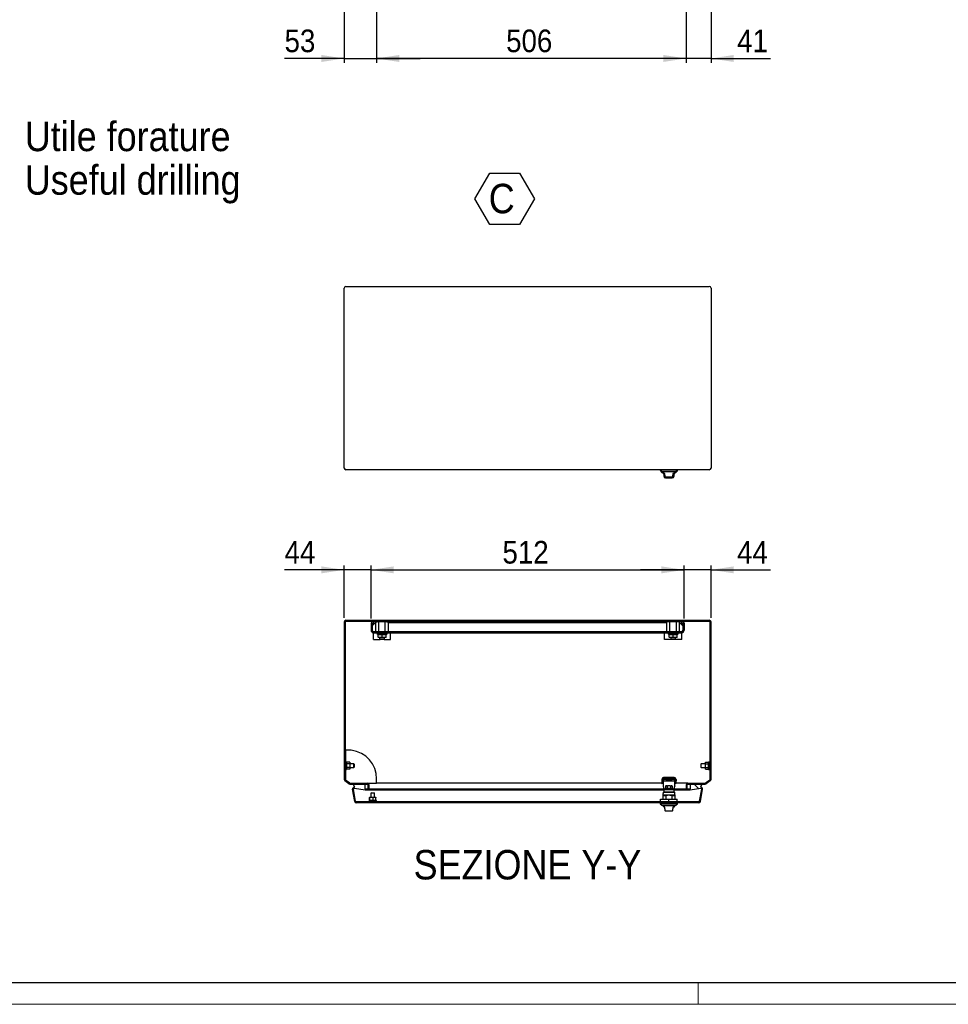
# Model space of a CAD drawing. Header units: millimetres. Extents: x 0 to 5887, y -1 to 4157.
# Tile 2 of 6: x 1838 to 3356, y -1 to 1610. Entities that reach past the tile are written whole.
import ezdxf

# ---------------------------------------------------------------- set-up
doc = ezdxf.new("R2010")
doc.units = ezdxf.units.MM
doc.header["$LTSCALE"] = 7
doc.layers.add('FORMAT', color=7, linetype='Continuous')
doc.layers.add('SLD-0', color=179, linetype='Continuous')
doc.styles.add('SLDTEXTSTYLE3', font='Gothic.ttf', dxfattribs={"width": 0.913})
doc.styles.add('SLDTEXTSTYLE4', font='txt', dxfattribs={"width": 0.913})
doc.dimstyles.new('SLDDIMSTYLE3', dxfattribs={"dimtxt": 37.041667, "dimasz": 37.041667, "dimexe": 0, "dimexo": 0.0625, "dimgap": 9.260417, "dimtad": 1, "dimrnd": 1e-09, "dimzin": 12, "dimdsep": 46, "dimtxsty": 'SLDTEXTSTYLE3', "dimsah": 1, "dimcen": 0.09, "dimadec": 0, "dimazin": 3, "dimtfac": 1, "dimtmove": 0, "dimatfit": 0, "dimfxl": 1, "dimfrac": 2, "dimtolj": 1, "dimtzin": 12, "dimarcsym": 0})
doc.dimstyles.new('SLDDIMSTYLE4', dxfattribs={"dimtxt": 37.041667, "dimasz": 37.041667, "dimexe": 0, "dimexo": 0.0625, "dimgap": 9.260417, "dimtad": 1, "dimrnd": 1e-09, "dimzin": 12, "dimdsep": 46, "dimtxsty": 'SLDTEXTSTYLE3', "dimsah": 1, "dimcen": 0.09, "dimadec": 0, "dimazin": 3, "dimtfac": 1, "dimtofl": 0, "dimtmove": 0, "dimatfit": 3, "dimfxl": 1, "dimfrac": 2, "dimtolj": 1, "dimtzin": 12, "dimarcsym": 0})

# ---------------------------------------------------------------- blocks, each defined once
blk = doc.blocks.new('SW_NOTE_0_5')
at = {"layer": 'FORMAT', "color": 0, "char_height": 48.154, "attachment_point": 1}
for s, insert, style in [('Utile forature', (0, 61.5), 'SLDTEXTSTYLE3'), ('Useful drilling', (0, -9.7), 'SLDTEXTSTYLE4')]:
    blk.add_mtext(s, dxfattribs=dict(at, insert=insert, style=style))
blk = doc.blocks.new('SW_NOTE_0_6')
at = {"layer": 'FORMAT', "color": 0}
for p, q in [((-22.5, 36.9), (1.8, 79)), ((1.8, 79), (50.4, 79)), ((50.4, 79), (74.7, 36.9)), ((1.8, -5.2), (-22.5, 36.9)), ((74.7, 36.9), (50.4, -5.2)), ((50.4, -5.2), (1.8, -5.2))]:
    blk.add_line(p, q, dxfattribs=at)
at = {"layer": 'FORMAT', "color": 0, "insert": (0, 61.5), "char_height": 48.2, "attachment_point": 1, "style": 'SLDTEXTSTYLE3'}
blk.add_mtext('C', dxfattribs=at)
blk = doc.blocks.new('_D_6')
at = {"layer": 'FORMAT'}
for p, q in [((2927.2, 1868.2), (2927.2, 1539.2)), ((2968.2, 1780.2), (2968.2, 1539.2)), ((2927.2, 1546.2), (2856, 1546.2)), ((2968.2, 1546.2), (2927.2, 1546.2)), ((2968.2, 1546.2), (3065.6, 1546.2))]:
    blk.add_line(p, q, dxfattribs=at)
for points in [[(2927.2, 1546.2), (2890.1, 1551.9), (2890.1, 1540.5)], [(2968.2, 1546.2), (3005.2, 1540.5), (3005.2, 1551.9)]]:
    blk.add_solid(points, dxfattribs=at)
at = {"layer": 'FORMAT', "insert": (3010.8, 1593.5), "char_height": 37.04, "attachment_point": 1, "style": 'SLDTEXTSTYLE3'}
blk.add_mtext('41', dxfattribs=at)
blk = doc.blocks.new('_D_7')
at = {"layer": 'FORMAT'}
for p, q in [((2421.2, 1818.2), (2421.2, 1539.2)), ((2368.2, 1780.2), (2368.2, 1539.2)), ((2368.2, 1546.2), (2270.8, 1546.2)), ((2368.2, 1546.2), (2421.2, 1546.2)), ((2421.2, 1546.2), (2492.4, 1546.2))]:
    blk.add_line(p, q, dxfattribs=at)
for points in [[(2368.2, 1546.2), (2331.1, 1551.9), (2331.1, 1540.5)], [(2421.2, 1546.2), (2458.2, 1540.5), (2458.2, 1551.9)]]:
    blk.add_solid(points, dxfattribs=at)
at = {"layer": 'FORMAT', "insert": (2270.8, 1593.5), "char_height": 37.04, "attachment_point": 1, "style": 'SLDTEXTSTYLE3'}
blk.add_mtext('53', dxfattribs=at)
blk = doc.blocks.new('_D_8')
at = {"layer": 'FORMAT'}
for p, q in [((2927.2, 1868.2), (2927.2, 1539.2)), ((2421.2, 1818.2), (2421.2, 1539.2)), ((2927.2, 1546.2), (2421.2, 1546.2))]:
    blk.add_line(p, q, dxfattribs=at)
for points in [[(2421.2, 1546.2), (2458.2, 1540.5), (2458.2, 1551.9)], [(2927.2, 1546.2), (2890.1, 1551.9), (2890.1, 1540.5)]]:
    blk.add_solid(points, dxfattribs=at)
at = {"layer": 'FORMAT', "insert": (2633.1, 1593.5), "char_height": 37.04, "attachment_point": 1, "style": 'SLDTEXTSTYLE3'}
blk.add_mtext('506', dxfattribs=at)
blk = doc.blocks.new('_D_19')
at = {"layer": 'SLD-0', "color": 7}
for p, q in [((2368.2, 709.9), (2270.8, 709.9)), ((2368.2, 631.6), (2368.2, 716.9)), ((2412.2, 709.9), (2368.2, 709.9)), ((2412.2, 630.1), (2412.2, 716.9)), ((2412.2, 709.9), (2483.4, 709.9))]:
    blk.add_line(p, q, dxfattribs=at)
for points in [[(2368.2, 709.9), (2331.1, 715.6), (2331.1, 704.2)], [(2412.2, 709.9), (2449.2, 704.2), (2449.2, 715.6)]]:
    blk.add_solid(points, dxfattribs=at)
at = {"layer": 'SLD-0', "color": 7, "insert": (2270.8, 757.2), "char_height": 37.04, "attachment_point": 1, "style": 'SLDTEXTSTYLE3'}
blk.add_mtext('44', dxfattribs=at)
blk = doc.blocks.new('_D_20')
at = {"layer": 'SLD-0', "color": 7}
for p, q in [((2412.2, 630.1), (2412.2, 716.9)), ((2412.2, 709.9), (2924.2, 709.9)), ((2924.2, 630.1), (2924.2, 716.9))]:
    blk.add_line(p, q, dxfattribs=at)
for points in [[(2412.2, 709.9), (2449.2, 704.2), (2449.2, 715.6)], [(2924.2, 709.9), (2887.1, 715.6), (2887.1, 704.2)]]:
    blk.add_solid(points, dxfattribs=at)
at = {"layer": 'SLD-0', "color": 7, "insert": (2627.1, 757.2), "char_height": 37.04, "attachment_point": 1, "style": 'SLDTEXTSTYLE3'}
blk.add_mtext('512', dxfattribs=at)
blk = doc.blocks.new('_D_21')
at = {"layer": 'SLD-0', "color": 7}
for p, q in [((2924.2, 709.9), (2853, 709.9)), ((2924.2, 630.1), (2924.2, 716.9)), ((2968.2, 709.9), (2924.2, 709.9)), ((2968.2, 631.6), (2968.2, 716.9)), ((2968.2, 709.9), (3065.6, 709.9))]:
    blk.add_line(p, q, dxfattribs=at)
for points in [[(2924.2, 709.9), (2887.1, 715.6), (2887.1, 704.2)], [(2968.2, 709.9), (3005.2, 704.2), (3005.2, 715.6)]]:
    blk.add_solid(points, dxfattribs=at)
at = {"layer": 'SLD-0', "color": 7, "insert": (3010.8, 757.2), "char_height": 37.04, "attachment_point": 1, "style": 'SLDTEXTSTYLE3'}
blk.add_mtext('44', dxfattribs=at)

msp = doc.modelspace()

# ---------------------------------------------------------------- hatches: boundary and pattern name
at = {"linetype": 'Continuous', "lineweight": 18}
h = msp.add_hatch(dxfattribs=at)
h.set_pattern_fill('ANSI31', scale=7, style=0)
edge = h.paths.add_edge_path(flags=0)
edge.add_line((2414.190228, 611.14425), (2414.190228, 623.14425))
edge.add_line((2414.190228, 623.14425), (2412.190228, 623.14425))
edge.add_line((2412.190228, 623.14425), (2412.190228, 611.14425))
edge.add_arc((2416.190228, 611.14425), 4, 180, 270)
edge.add_line((2416.190228, 607.14425), (2920.190228, 607.14425))
edge.add_arc((2920.190228, 611.14425), 4, 270, 360)
edge.add_line((2924.190228, 611.14425), (2924.190228, 623.14425))
edge.add_line((2924.190228, 623.14425), (2922.190228, 623.14425))
edge.add_line((2922.190228, 623.14425), (2922.190228, 611.14425))
edge.add_arc((2920.190228, 611.14425), 2, 270, 360, ccw=False)
edge.add_line((2920.190228, 609.14425), (2416.190228, 609.14425))
edge.add_arc((2416.190228, 611.14425), 2, 180, 270, ccw=False)
at = {"layer": 'SLD-0', "linetype": 'Continuous', "lineweight": 18}
h = msp.add_hatch(dxfattribs=at)
h.set_pattern_fill('ANSI31', color=256, scale=7, style=0)
edge = h.paths.add_edge_path(flags=0)
edge.add_arc((2930.190228, 358.14425), 1.5, 90, 180, ccw=False)
edge.add_line((2930.190228, 359.64425), (2958.675443, 359.64425))
edge.add_arc((2958.675443, 362.64425), 3, 270, 305)
edge.add_line((2960.396173, 360.186794), (2966.910957, 364.748496))
edge.add_arc((2965.190228, 367.205952), 3, 305, 360)
edge.add_line((2968.190228, 367.205952), (2968.190228, 624.64425))
edge.add_arc((2965.190228, 624.64425), 3, 0, 90)
edge.add_line((2965.190228, 627.64425), (2371.190228, 627.64425))
edge.add_arc((2371.190228, 624.64425), 3, 90, 180)
edge.add_line((2368.190228, 624.64425), (2368.190228, 367.205952))
edge.add_arc((2371.190228, 367.205952), 3, 180, 235)
edge.add_line((2369.469498, 364.748496), (2375.984283, 360.186794))
edge.add_arc((2377.705012, 362.64425), 3, 235, 270)
edge.add_line((2377.705012, 359.64425), (2406.190228, 359.64425))
edge.add_arc((2406.190228, 358.14425), 1.5, 0, 90, ccw=False)
edge.add_line((2407.690228, 358.14425), (2407.690228, 351.64425))
edge.add_line((2407.690228, 351.64425), (2409.190228, 351.64425))
edge.add_line((2409.190228, 351.64425), (2409.190228, 358.14425))
edge.add_arc((2406.190228, 358.14425), 3, 0, 90)
edge.add_line((2406.190228, 361.14425), (2377.705012, 361.14425))
edge.add_arc((2377.705012, 362.64425), 1.5, 235, 270, ccw=False)
edge.add_line((2376.844647, 361.415522), (2370.329863, 365.977224))
edge.add_arc((2371.190228, 367.205952), 1.5, 180, 235, ccw=False)
edge.add_line((2369.690228, 367.205952), (2369.690228, 624.64425))
edge.add_arc((2371.190228, 624.64425), 1.5, 90, 180, ccw=False)
edge.add_line((2371.190228, 626.14425), (2965.190228, 626.14425))
edge.add_arc((2965.190228, 624.64425), 1.5, 0, 90, ccw=False)
edge.add_line((2966.690228, 624.64425), (2966.690228, 367.205952))
edge.add_arc((2965.190228, 367.205952), 1.5, 305, 360, ccw=False)
edge.add_line((2966.050592, 365.977224), (2959.535808, 361.415522))
edge.add_arc((2958.675443, 362.64425), 1.5, 270, 305, ccw=False)
edge.add_line((2958.675443, 361.14425), (2930.190228, 361.14425))
edge.add_arc((2930.190228, 358.14425), 3, 90, 180)
edge.add_line((2927.190228, 358.14425), (2927.190228, 351.64425))
edge.add_line((2927.190228, 351.64425), (2928.690228, 351.64425))
edge.add_line((2928.690228, 351.64425), (2928.690228, 358.14425))
h = msp.add_hatch(dxfattribs=at)
h.set_pattern_fill('ANSI31', color=256, scale=7, angle=90, style=0)
edge = h.paths.add_edge_path(flags=0)
edge.add_line((2402.645526, 349.985951), (2402.905998, 351.463162))
edge.add_line((2402.905998, 351.463162), (2401.950065, 351.631719))
edge.add_line((2401.950065, 351.631719), (2401.928962, 358.647263))
edge.add_arc((2400.928966, 358.644255), 1, 0.172351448, 90.172351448)
edge.add_line((2400.925958, 359.64425), (2383.163104, 359.590818))
edge.add_line((2383.163104, 359.590818), (2385.459581, 354.539436))
edge.add_arc((2384.938637, 351.585013), 3, 80, 190)
edge.add_line((2381.984214, 351.064069), (2385.463425, 331.332478))
edge.add_arc((2388.417849, 331.853422), 3, 190, 270)
edge.add_line((2388.417849, 328.853422), (2947.962607, 328.853422))
edge.add_arc((2947.962607, 331.853422), 3, 270, 350)
edge.add_line((2950.91703, 331.332478), (2954.396242, 351.064069))
edge.add_arc((2951.441819, 351.585013), 3, 350, 460)
edge.add_line((2950.920874, 354.539436), (2953.217352, 359.590818))
edge.add_line((2953.217352, 359.590818), (2935.454497, 359.64425))
edge.add_arc((2935.451489, 358.644255), 1, 89.827648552, 179.827648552)
edge.add_line((2934.451494, 358.647263), (2934.43039, 351.631719))
edge.add_line((2934.43039, 351.631719), (2933.474457, 351.463162))
edge.add_line((2933.474457, 351.463162), (2933.734929, 349.985951))
edge.add_line((2933.734929, 349.985951), (2951.181346, 353.062225))
edge.add_arc((2951.441819, 351.585013), 1.5, -10, 100, ccw=False)
edge.add_line((2952.91903, 351.324541), (2949.439818, 331.59295))
edge.add_arc((2947.962607, 331.853422), 1.5, 270, 350, ccw=False)
edge.add_line((2947.962607, 330.353422), (2388.417849, 330.353422))
edge.add_arc((2388.417849, 331.853422), 1.5, 190, 270, ccw=False)
edge.add_line((2386.940637, 331.59295), (2383.461425, 351.324541))
edge.add_arc((2384.938637, 351.585013), 1.5, 80, 190, ccw=False)
edge.add_line((2385.199109, 353.062225), (2402.645526, 349.985951))

# ---------------------------------------------------------------- linework, layer by layer
at = {"color": 7, "linetype": 'Continuous', "lineweight": 25}
for p, q in [((2368.190228, 876.442854), (2368.190228, 1170.442854)), ((2371.190228, 1173.442854), (2965.190228, 1173.442854)), ((2968.190228, 1170.442854), (2968.190228, 876.442854)), ((2965.190228, 873.442854), (2371.190228, 873.442854)), ((2885.190228, 873.442854), (2885.190228, 873.152026)), ((2885.190228, 873.152026), (2887.690228, 870.652026)), ((2913.190228, 873.152026), (2885.190228, 873.152026)), ((2885.240228, 873.102026), (2885.240228, 871.618459)), ((2885.240228, 871.618459), (2887.740228, 869.118459)), ((2886.723795, 871.618459), (2885.240228, 871.618459)), ((2887.690228, 870.652026), (2910.690228, 870.652026)), ((2899.190228, 869.952026), (2889.440229, 869.952026)), ((2908.940227, 869.952026), (2899.190228, 869.952026)), ((2910.690228, 870.652026), (2913.190228, 873.152026)), ((2910.740228, 869.118459), (2913.240228, 871.618459)), ((2913.240228, 871.618459), (2911.656661, 871.618459)), ((2913.240228, 873.118459), (2913.156661, 873.118459)), ((2913.190228, 873.152026), (2913.190228, 873.442854)), ((2913.240228, 871.618459), (2913.240228, 873.118459)), ((2887.740228, 869.118459), (2890.181688, 869.118459)), ((2890.587581, 868.418459), (2889.490229, 868.418459)), ((2890.690228, 867.785962), (2890.690228, 867.452026)), ((2892.690228, 867.452026), (2890.690228, 867.452026)), ((2890.740228, 866.252395), (2890.740228, 863.318459)), ((2892.690228, 864.852026), (2892.690228, 867.452026)), ((2893.690228, 861.852026), (2904.690228, 861.852026)), ((2893.740228, 860.318459), (2899.240228, 860.318459)), ((2899.240228, 860.318459), (2904.740228, 860.318459)), ((2907.690228, 867.452026), (2905.690228, 867.452026)), ((2905.690228, 867.452026), (2905.690228, 864.852026)), ((2907.690228, 867.452026), (2907.690228, 867.785962)), ((2907.740228, 863.318459), (2907.740228, 866.252395)), ((2908.990227, 868.418459), (2907.792875, 868.418459)), ((2908.198768, 869.118459), (2910.740228, 869.118459)), ((2368.190228, 624.64425), (2368.190228, 367.205952)), ((2369.690228, 624.64425), (2369.690228, 367.205952)), ((2371.190228, 627.64425), (2965.190228, 627.64425)), ((2371.190228, 626.14425), (2965.190228, 626.14425)), ((2412.190228, 623.14425), (2412.190228, 611.14425)), ((2414.190228, 623.14425), (2412.190228, 623.14425)), ((2414.190228, 623.14425), (2414.190228, 611.14425)), ((2419.190228, 623.14425), (2414.190228, 618.14425)), ((2416.190228, 625.14425), (2416.190228, 626.14425)), ((2418.190228, 625.14425), (2416.190228, 625.14425)), ((2416.190228, 620.14425), (2416.190228, 625.14425)), ((2418.190228, 625.14425), (2422.107324, 625.14425)), ((2419.797923, 623.14425), (2419.190228, 623.14425)), ((2419.797923, 609.14425), (2419.797923, 625.14425)), ((2424.994075, 625.14425), (2422.107324, 625.14425)), ((2424.994075, 609.14425), (2424.994075, 625.14425)), ((2435.38638, 625.14425), (2424.994075, 625.14425)), ((2428.128675, 625.14425), (2428.128675, 626.14425)), ((2432.251781, 626.14425), (2432.251781, 625.14425)), ((2435.38638, 609.14425), (2435.38638, 625.14425)), ((2438.273132, 625.14425), (2435.38638, 625.14425)), ((2438.273132, 625.14425), (2442.190228, 625.14425)), ((2440.582533, 609.14425), (2440.582533, 625.14425)), ((2895.797923, 623.14425), (2440.582533, 623.14425)), ((2444.190228, 625.14425), (2442.190228, 625.14425)), ((2444.190228, 626.14425), (2444.190228, 625.14425)), ((2444.190228, 623.14425), (2444.190228, 625.14425)), ((2892.190228, 625.14425), (2892.190228, 626.14425)), ((2894.190228, 625.14425), (2892.190228, 625.14425)), ((2892.190228, 623.14425), (2892.190228, 625.14425)), ((2898.107324, 625.14425), (2894.190228, 625.14425)), ((2895.797923, 609.14425), (2895.797923, 625.14425)), ((2900.994075, 625.14425), (2898.107324, 625.14425)), ((2900.994075, 609.14425), (2900.994075, 625.14425)), ((2911.38638, 625.14425), (2900.994075, 625.14425)), ((2904.128675, 626.14425), (2904.128675, 625.14425)), ((2908.251781, 625.14425), (2908.251781, 626.14425)), ((2911.38638, 609.14425), (2911.38638, 625.14425)), ((2914.273132, 625.14425), (2911.38638, 625.14425)), ((2918.190228, 625.14425), (2914.273132, 625.14425)), ((2916.582533, 609.14425), (2916.582533, 625.14425)), ((2917.190228, 623.14425), (2916.582533, 623.14425)), ((2922.190228, 618.14425), (2917.190228, 623.14425)), ((2920.190228, 625.14425), (2918.190228, 625.14425)), ((2920.190228, 626.14425), (2920.190228, 625.14425)), ((2920.190228, 620.14425), (2920.190228, 625.14425)), ((2922.190228, 623.14425), (2922.190228, 611.14425)), ((2924.190228, 623.14425), (2922.190228, 623.14425)), ((2924.190228, 623.14425), (2924.190228, 611.14425)), ((2966.690228, 367.205952), (2966.690228, 624.64425)), ((2968.190228, 367.205952), (2968.190228, 624.64425)), ((2414.190228, 607.680149), (2414.190228, 607.14425)), ((2416.190228, 607.14425), (2414.190228, 607.14425)), ((2416.190228, 609.14425), (2920.190228, 609.14425)), ((2416.190228, 607.14425), (2920.190228, 607.14425)), ((2416.190228, 596.14425), (2416.190228, 607.14425)), ((2416.190228, 596.14425), (2426.940228, 596.14425)), ((2421.965205, 607.14425), (2421.790228, 605.14425)), ((2421.790228, 605.14425), (2423.690228, 604.047285)), ((2421.790228, 605.14425), (2430.190228, 605.14425)), ((2423.690228, 599.724807), (2423.690228, 604.627842)), ((2426.940228, 599.14425), (2423.690228, 599.14425)), ((2426.190228, 599.14425), (2426.190228, 596.89425)), ((2426.190228, 596.89425), (2426.940228, 596.14425)), ((2426.190228, 596.89425), (2434.190228, 596.89425)), ((2430.190228, 599.724807), (2426.940228, 599.14425)), ((2433.440228, 599.14425), (2426.940228, 599.14425)), ((2433.440228, 596.14425), (2426.940228, 596.14425)), ((2430.190228, 605.14425), (2438.590228, 605.14425)), ((2430.190228, 599.724807), (2430.190228, 604.627842)), ((2436.690228, 599.724807), (2433.440228, 599.14425)), ((2436.690228, 599.14425), (2433.440228, 599.14425)), ((2433.440228, 596.14425), (2434.190228, 596.89425)), ((2433.440228, 596.14425), (2444.190228, 596.14425)), ((2434.190228, 596.89425), (2434.190228, 599.14425)), ((2436.690228, 604.047285), (2438.590228, 605.14425)), ((2436.690228, 599.724807), (2436.690228, 604.627842)), ((2438.590228, 605.14425), (2438.41525, 607.14425)), ((2444.190228, 596.14425), (2444.190228, 607.14425)), ((2892.190228, 596.14425), (2892.190228, 607.14425)), ((2902.940228, 596.14425), (2892.190228, 596.14425)), ((2897.965205, 607.14425), (2897.790228, 605.14425)), ((2897.790228, 605.14425), (2899.690228, 604.047285)), ((2897.790228, 605.14425), (2906.190228, 605.14425)), ((2899.690228, 599.724807), (2899.690228, 604.627842)), ((2902.940228, 599.14425), (2899.690228, 599.14425)), ((2902.190228, 599.14425), (2902.190228, 596.89425)), ((2902.190228, 596.89425), (2902.940228, 596.14425)), ((2902.190228, 596.89425), (2910.190228, 596.89425)), ((2906.190228, 599.724807), (2902.940228, 599.14425)), ((2909.440228, 599.14425), (2902.940228, 599.14425)), ((2909.440228, 596.14425), (2902.940228, 596.14425)), ((2906.190228, 605.14425), (2914.590228, 605.14425)), ((2906.190228, 599.724807), (2906.190228, 604.627842)), ((2912.690228, 599.724807), (2909.440228, 599.14425)), ((2912.690228, 599.14425), (2909.440228, 599.14425)), ((2909.440228, 596.14425), (2910.190228, 596.89425)), ((2920.190228, 596.14425), (2909.440228, 596.14425)), ((2910.190228, 596.89425), (2910.190228, 599.14425)), ((2912.690228, 604.047285), (2914.590228, 605.14425)), ((2912.690228, 599.724807), (2912.690228, 604.627842)), ((2914.590228, 605.14425), (2914.41525, 607.14425)), ((2922.190228, 607.14425), (2920.190228, 607.14425)), ((2920.190228, 596.14425), (2920.190228, 607.14425)), ((2922.190228, 607.680149), (2922.190228, 607.14425)), ((2369.740228, 413.14425), (2369.690228, 413.14425)), ((2369.740228, 413.14425), (2369.740228, 399.14425)), ((2369.790228, 411.64425), (2369.740228, 411.64425)), ((2369.790228, 411.64425), (2369.790228, 400.64425)), ((2370.221285, 414.98125), (2370.221285, 394.14425)), ((2379.846285, 414.98125), (2370.221285, 414.98125)), ((2966.640228, 411.64425), (2966.590228, 411.64425)), ((2966.590228, 400.64425), (2966.590228, 411.64425)), ((2966.690228, 413.14425), (2966.640228, 413.14425)), ((2966.640228, 399.14425), (2966.640228, 413.14425)), ((2369.690228, 399.14425), (2369.740228, 399.14425)), ((2370.690228, 394.14425), (2369.690228, 394.14425)), ((2369.740228, 400.64425), (2369.790228, 400.64425)), ((2372.290228, 395.64425), (2370.690228, 395.64425)), ((2370.690228, 395.64425), (2370.690228, 389.64425)), ((2370.690228, 389.64425), (2370.690228, 383.64425)), ((2372.290228, 395.64425), (2372.290228, 389.64425)), ((2377.290228, 395.417753), (2372.290228, 395.417753)), ((2377.290228, 392.531002), (2372.290228, 392.531002)), ((2372.290228, 389.64425), (2372.290228, 383.64425)), ((2377.290228, 386.757499), (2372.290228, 386.757499)), ((2377.290228, 395.417753), (2377.290228, 392.531002)), ((2384.190228, 392.64425), (2377.290228, 392.64425)), ((2377.290228, 392.531002), (2377.290228, 386.757499)), ((2377.290228, 386.757499), (2377.290228, 383.870748)), ((2377.290228, 386.64425), (2384.190228, 386.64425)), ((2384.690228, 392.14425), (2384.190228, 392.64425)), ((2384.190228, 386.64425), (2384.190228, 392.64425)), ((2384.190228, 386.64425), (2384.690228, 387.14425)), ((2384.690228, 392.14425), (2384.690228, 389.64425)), ((2384.690228, 389.64425), (2384.690228, 387.14425)), ((2952.190228, 392.64425), (2951.690228, 392.14425)), ((2951.690228, 392.14425), (2951.690228, 389.64425)), ((2951.690228, 389.64425), (2951.690228, 387.14425)), ((2951.690228, 387.14425), (2952.190228, 386.64425)), ((2959.090228, 392.64425), (2952.190228, 392.64425)), ((2952.190228, 386.64425), (2952.190228, 392.64425)), ((2952.190228, 386.64425), (2959.090228, 386.64425)), ((2959.090228, 392.531002), (2959.090228, 395.417753)), ((2959.090228, 395.417753), (2964.090228, 395.417753)), ((2959.090228, 392.531002), (2964.090228, 392.531002)), ((2959.090228, 386.757499), (2959.090228, 392.531002)), ((2959.090228, 386.757499), (2964.090228, 386.757499)), ((2959.090228, 383.870748), (2959.090228, 386.757499)), ((2965.690228, 395.64425), (2964.090228, 395.64425)), ((2964.090228, 383.64425), (2964.090228, 395.64425)), ((2965.690228, 383.64425), (2965.690228, 395.64425)), ((2966.690228, 394.14425), (2965.690228, 394.14425)), ((2966.590228, 400.64425), (2966.640228, 400.64425)), ((2966.640228, 399.14425), (2966.690228, 399.14425)), ((2369.690228, 385.14425), (2370.690228, 385.14425)), ((2370.221285, 385.14425), (2370.221285, 366.060897)), ((2370.690228, 383.64425), (2372.290228, 383.64425)), ((2377.290228, 383.870748), (2372.290228, 383.870748)), ((2959.090228, 383.870748), (2964.090228, 383.870748)), ((2964.090228, 383.64425), (2965.690228, 383.64425)), ((2965.690228, 385.14425), (2966.690228, 385.14425)), ((2375.984283, 360.186794), (2369.469498, 364.748496)), ((2376.844647, 361.415522), (2370.329863, 365.977224)), ((2377.705012, 361.14425), (2406.190228, 361.14425)), ((2377.705012, 359.64425), (2406.190228, 359.64425)), ((2383.163104, 359.590818), (2400.925958, 359.64425)), ((2385.459581, 354.539436), (2383.163104, 359.590818)), ((2385.438861, 354.585013), (2384.938637, 354.585013)), ((2401.928962, 358.647263), (2401.950065, 351.631719)), ((2406.190228, 361.14425), (2421.371285, 361.14425)), ((2407.690228, 351.64425), (2407.690228, 358.14425)), ((2409.190228, 351.64425), (2409.190228, 358.14425)), ((2421.371285, 361.14425), (2421.371285, 367.90425)), ((2887.643111, 361.14425), (2421.371285, 361.14425)), ((2887.540228, 367.073168), (2887.540228, 361.923168)), ((2889.69008, 363.722139), (2888.721067, 361.254928)), ((2888.78595, 361.600266), (2888.721067, 361.254928)), ((2910.668655, 368.073168), (2889.540228, 368.073168)), ((2889.540228, 368.073168), (2889.540228, 363.552714)), ((2890.643151, 367.473869), (2889.540228, 364.665705)), ((2889.540228, 360.923168), (2889.69008, 360.923168)), ((2889.69008, 364.923168), (2908.69008, 364.923168)), ((2889.69008, 364.923168), (2889.69008, 361.180507)), ((2889.69008, 361.180507), (2889.69008, 356.715263)), ((2889.69008, 356.715263), (2890.751176, 351.21856)), ((2889.69008, 356.715263), (2889.69008, 356.36664)), ((2889.69008, 356.36664), (2890.751176, 350.869937)), ((2890.636971, 367.452309), (2890.161792, 364.923168)), ((2907.840228, 370.073168), (2890.540228, 370.073168)), ((2891.540228, 367.563243), (2891.540228, 367.673168)), ((2891.540228, 367.673168), (2906.840228, 367.673168)), ((2893.665228, 356.003422), (2893.665228, 352.503422)), ((2894.792099, 356.503422), (2894.242578, 356.503422)), ((2899.08365, 364.923168), (2894.494861, 366.695929)), ((2896.166924, 356.503422), (2894.792099, 356.503422)), ((2894.7921, 356.503422), (2896.166922, 356.503422)), ((2896.166924, 356.503422), (2896.716403, 356.503422)), ((2896.427728, 356.003422), (2896.427728, 352.503422)), ((2896.716403, 356.503422), (2897.815234, 356.503422)), ((2900.565221, 356.503422), (2897.815234, 356.503422)), ((2903.885299, 366.695929), (2899.29651, 364.923168)), ((2900.565221, 356.503422), (2901.664053, 356.503422)), ((2901.664053, 356.503422), (2902.213533, 356.503422)), ((2901.952728, 356.003422), (2901.952728, 352.503422)), ((2902.213531, 356.503422), (2903.588357, 356.503422)), ((2903.588355, 356.503422), (2902.213533, 356.503422)), ((2904.137877, 356.503422), (2903.588355, 356.503422)), ((2904.715228, 356.003422), (2904.715228, 352.503422)), ((2906.840228, 367.673168), (2906.840228, 367.563288)), ((2907.628984, 351.21856), (2908.69008, 356.715263)), ((2907.628984, 350.869937), (2908.69008, 356.36664)), ((2908.840228, 364.664952), (2907.737008, 367.473869)), ((2908.218368, 364.923168), (2907.743188, 367.452309)), ((2908.69008, 361.180507), (2908.69008, 364.923168)), ((2908.69008, 363.722139), (2909.659093, 361.254928)), ((2908.69008, 356.715263), (2908.69008, 361.180507)), ((2908.69008, 360.923168), (2908.840228, 360.923168)), ((2908.69008, 356.715263), (2908.69008, 356.36664)), ((2908.840228, 367.073168), (2908.840228, 368.073168)), ((2908.840228, 367.073168), (2908.840228, 365.073168)), ((2908.840228, 363.551948), (2908.840228, 365.073168)), ((2908.840228, 365.073168), (2910.840228, 365.073168)), ((2909.659093, 361.254928), (2909.59421, 361.600266)), ((2930.190228, 361.14425), (2910.737345, 361.14425)), ((2910.840228, 367.073168), (2910.840228, 365.073168)), ((2910.840228, 361.923168), (2910.840228, 365.073168)), ((2927.190228, 358.14425), (2927.190228, 351.64425)), ((2928.690228, 358.14425), (2928.690228, 351.64425)), ((2930.190228, 361.14425), (2958.675443, 361.14425)), ((2930.190228, 359.64425), (2958.675443, 359.64425)), ((2934.43039, 351.631719), (2934.451494, 358.647263)), ((2935.454497, 359.64425), (2953.217352, 359.590818)), ((2953.217352, 359.590818), (2950.920874, 354.539436)), ((2951.441819, 354.585013), (2950.941594, 354.585013)), ((2966.050592, 365.977224), (2959.535808, 361.415522)), ((2966.910957, 364.748496), (2960.396173, 360.186794)), ((2385.463425, 331.332478), (2381.984214, 351.064069)), ((2386.940637, 331.59295), (2383.461425, 351.324541)), ((2385.199109, 353.062225), (2402.645526, 349.985951)), ((2401.950065, 351.631719), (2402.905998, 351.463162)), ((2401.950065, 351.631719), (2890.60412, 351.631719)), ((2402.905998, 351.463162), (2402.645526, 349.985951)), ((2402.645526, 349.985951), (2890.69008, 349.985951)), ((2402.905998, 351.463162), (2890.636658, 351.463162)), ((2407.690228, 351.64425), (2409.190228, 351.64425)), ((2409.190228, 351.64425), (2890.601701, 351.64425)), ((2412.688637, 345.353422), (2411.938637, 344.603422)), ((2411.938637, 344.603422), (2411.938637, 337.953422)), ((2414.938637, 344.603422), (2411.938637, 344.603422)), ((2412.688637, 345.353422), (2414.938637, 345.353422)), ((2414.938637, 345.353422), (2417.188637, 345.353422)), ((2417.938637, 344.603422), (2414.938637, 344.603422)), ((2417.938637, 344.603422), (2417.188637, 345.353422)), ((2417.938637, 337.953422), (2417.938637, 344.603422)), ((2889.190228, 341.853422), (2899.190228, 341.853422)), ((2889.190228, 340.853422), (2889.190228, 334.853422)), ((2889.190228, 340.853422), (2894.607652, 340.853422)), ((2889.290228, 344.353422), (2889.290228, 341.853422)), ((2889.290228, 344.353422), (2889.694439, 344.353422)), ((2890.742151, 346.853422), (2889.694439, 345.853422)), ((2902.514939, 345.853422), (2889.694439, 345.853422)), ((2889.694439, 345.853422), (2889.694439, 344.353422)), ((2890.69008, 350.853422), (2890.69008, 346.853422)), ((2890.69008, 350.853422), (2907.69008, 350.853422)), ((2890.69008, 346.853422), (2890.742151, 346.853422)), ((2890.742151, 346.853422), (2903.112181, 346.853422)), ((2890.751176, 350.869937), (2890.751176, 351.21856)), ((2893.052728, 352.503422), (2892.440228, 352.003422)), ((2892.440228, 352.003422), (2892.440228, 351.303422)), ((2899.190228, 352.003422), (2892.440228, 352.003422)), ((2892.740228, 350.853422), (2892.740228, 351.003422)), ((2892.838218, 351.003422), (2892.838218, 350.853422)), ((2905.327728, 352.503422), (2893.052728, 352.503422)), ((2893.12921, 350.853422), (2893.12921, 351.003422)), ((2893.604364, 351.003422), (2894.249241, 351.003422)), ((2893.604364, 351.003422), (2893.604364, 350.853422)), ((2894.249241, 350.853422), (2894.249241, 351.003422)), ((2894.607654, 334.853422), (2894.607652, 340.853422)), ((2895.044248, 351.003422), (2895.965228, 351.003422)), ((2895.044248, 350.853422), (2895.044248, 351.003422)), ((2895.965228, 351.003422), (2895.965228, 350.853422)), ((2896.984198, 351.003422), (2898.070197, 351.003422)), ((2896.984198, 350.853422), (2896.984198, 351.003422)), ((2898.070197, 351.003422), (2898.070197, 350.853422)), ((2905.940228, 352.003422), (2899.190228, 352.003422)), ((2900.310258, 351.003422), (2899.190228, 351.003422)), ((2899.190228, 350.853422), (2899.190228, 351.003422)), ((2899.190228, 341.853422), (2909.190228, 341.853422)), ((2900.310258, 351.003422), (2900.310258, 350.853422)), ((2902.415228, 351.003422), (2901.396258, 351.003422)), ((2901.396258, 350.853422), (2901.396258, 351.003422)), ((2902.415228, 351.003422), (2902.415228, 350.853422)), ((2902.514939, 345.853422), (2903.112181, 346.853422)), ((2908.515263, 345.853422), (2902.514939, 345.853422)), ((2903.112181, 346.853422), (2903.50409, 346.853422)), ((2904.131214, 351.003422), (2903.336208, 351.003422)), ((2903.336208, 350.853422), (2903.336208, 351.003422)), ((2903.50409, 346.853422), (2906.514017, 346.853422)), ((2903.772803, 340.853422), (2903.772803, 334.853422)), ((2903.772803, 340.853422), (2909.190228, 340.853422)), ((2904.131214, 351.003422), (2904.131214, 350.853422)), ((2905.251245, 351.003422), (2904.776091, 351.003422)), ((2904.776091, 350.853422), (2904.776091, 351.003422)), ((2905.251245, 351.003422), (2905.251245, 350.853422)), ((2905.940228, 352.003422), (2905.327728, 352.503422)), ((2905.542238, 350.853422), (2905.542238, 351.003422)), ((2905.640228, 351.003422), (2905.640228, 350.853422)), ((2905.940228, 351.303422), (2905.940228, 352.003422)), ((2906.514017, 346.853422), (2907.179488, 346.853422)), ((2907.179488, 346.853422), (2908.515263, 345.853422)), ((2907.179488, 346.853422), (2908.090228, 346.853422)), ((2907.628984, 351.21856), (2907.628984, 350.869937)), ((2907.69008, 346.853422), (2907.69008, 350.853422)), ((2907.69008, 349.985951), (2933.734929, 349.985951)), ((2907.743502, 351.463162), (2933.474457, 351.463162)), ((2907.77604, 351.631719), (2934.43039, 351.631719)), ((2907.778459, 351.64425), (2927.190228, 351.64425)), ((2909.090228, 345.853422), (2908.090228, 346.853422)), ((2909.090228, 345.853422), (2908.515263, 345.853422)), ((2909.090228, 341.853422), (2909.090228, 345.853422)), ((2909.190228, 334.853422), (2909.190228, 340.853422)), ((2927.190228, 351.64425), (2928.690228, 351.64425)), ((2933.474457, 351.463162), (2934.43039, 351.631719)), ((2933.734929, 349.985951), (2933.474457, 351.463162)), ((2933.734929, 349.985951), (2951.181346, 353.062225)), ((2949.439818, 331.59295), (2952.91903, 351.324541)), ((2950.91703, 331.332478), (2954.396242, 351.064069)), ((2947.962607, 330.353422), (2388.417849, 330.353422)), ((2947.962607, 328.853422), (2388.417849, 328.853422)), ((2407.938637, 330.403422), (2407.938637, 330.353422)), ((2407.938637, 330.403422), (2421.938637, 330.403422)), ((2408.938637, 332.953422), (2408.938637, 331.353422)), ((2420.938637, 332.953422), (2408.938637, 332.953422)), ((2420.938637, 331.353422), (2408.938637, 331.353422)), ((2409.438637, 330.453422), (2409.438637, 330.403422)), ((2409.438637, 330.453422), (2420.438637, 330.453422)), ((2409.65486, 333.400004), (2409.65486, 337.50684)), ((2409.65486, 333.400004), (2409.968174, 332.953422)), ((2410.281488, 337.50684), (2409.968174, 337.953422)), ((2409.968174, 337.953422), (2412.923377, 337.953422)), ((2410.281488, 333.400004), (2410.281488, 337.50684)), ((2410.281488, 333.400004), (2412.923377, 332.953422)), ((2410.438637, 331.353422), (2410.438637, 330.453422)), ((2415.565266, 337.50684), (2412.923377, 337.953422)), ((2412.923377, 337.953422), (2417.89384, 337.953422)), ((2415.565266, 333.400004), (2415.565266, 337.50684)), ((2417.89384, 337.953422), (2419.93741, 337.953422)), ((2419.438637, 330.453422), (2419.438637, 331.353422)), ((2420.222414, 333.400004), (2419.9091, 332.953422)), ((2420.222414, 333.400004), (2420.222414, 337.50684)), ((2420.438637, 330.403422), (2420.438637, 330.453422)), ((2420.938637, 331.353422), (2420.938637, 332.953422)), ((2421.938637, 330.353422), (2421.938637, 330.403422)), ((2885.190228, 328.853422), (2885.190228, 327.353422)), ((2885.190228, 327.353422), (2887.690228, 324.853422)), ((2899.190228, 327.353422), (2885.190228, 327.353422)), ((2885.690228, 330.853422), (2885.690228, 334.853422)), ((2885.690228, 334.853422), (2899.190228, 334.853422)), ((2885.690228, 330.853422), (2899.190228, 330.853422)), ((2887.690228, 324.853422), (2910.690228, 324.853422)), ((2889.190228, 330.853422), (2889.190228, 330.353422)), ((2908.940227, 324.153422), (2889.440229, 324.153422)), ((2894.607655, 330.353422), (2894.607654, 330.853422)), ((2899.190228, 330.853422), (2899.190228, 334.853422)), ((2899.190228, 334.853422), (2912.690228, 334.853422)), ((2899.190228, 330.853422), (2912.690228, 330.853422)), ((2913.190228, 327.353422), (2899.190228, 327.353422)), ((2903.772803, 330.853422), (2903.772803, 330.353422)), ((2909.190228, 330.353422), (2909.190228, 330.853422)), ((2909.911976, 330.804612), (2909.991168, 330.853422)), ((2910.690228, 324.853422), (2913.190228, 327.353422)), ((2912.690228, 330.853422), (2912.690228, 334.853422)), ((2913.190228, 327.353422), (2913.190228, 328.853422)), ((2890.690228, 321.987359), (2890.690228, 321.653422)), ((2892.690228, 321.653422), (2890.690228, 321.653422)), ((2892.690228, 319.053422), (2892.690228, 321.653422)), ((2893.690228, 316.053422), (2904.690228, 316.053422)), ((2907.690228, 321.653422), (2905.690228, 321.653422)), ((2905.690228, 321.653422), (2905.690228, 319.053422)), ((2907.690228, 321.653422), (2907.690228, 321.987359)), ((5852.024354, 34.430332), (35.024354, 34.430332))]:
    msp.add_line(p, q, dxfattribs=at)
at = {"color": 7, "linetype": 'Continuous', "lineweight": 18}
for p, q in [((5852.024354, 34.430332), (35.024354, 34.430332)), ((2947.024354, 34.430332), (2947.024354, -0.569668)), ((0.024354, -0.569668), (5887.024354, -0.569668))]:
    msp.add_line(p, q, dxfattribs=at)
at = {"color": 7, "linetype": 'Continuous', "lineweight": 25, "flags": 128}
for points in [[(2894.494861, 366.695929), (2893.764838, 366.96385), (2893.057927, 367.195177), (2892.401297, 367.381019), (2891.820179, 367.514235), (2891.336907, 367.589704), (2890.970052, 367.604527), (2890.733713, 367.558135), (2890.636971, 367.452309)], [(2907.743188, 367.452309), (2907.646447, 367.558135), (2907.410107, 367.604527), (2907.043253, 367.589704), (2906.559981, 367.514235), (2905.978863, 367.381019), (2905.322232, 367.195177), (2904.615322, 366.96385), (2903.885299, 366.695929)]]:
    msp.add_lwpolyline(points, dxfattribs=at)
at = {"color": 7, "linetype": 'Continuous', "lineweight": 25}
for centre, radius, start, end in [((2371.190228, 1170.442854), 3, 90, 180), ((2965.190228, 1170.442854), 3, 0, 90), ((2371.190228, 876.442854), 3, 180, 270), ((2889.940228, 871.202026), 1.25, 206.103881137, 270), ((2889.940228, 869.951026), 0.5, 179.885408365, 240), ((2888.690228, 867.785962), 2, 0, 60), ((2909.690228, 867.785962), 2, 120, 180), ((2908.440228, 871.202026), 1.25, 270, 333.896118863), ((2908.440228, 869.951026), 0.5, 300, 0.114591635), ((2965.190228, 876.442854), 3, 270, 360), ((2889.990228, 869.668459), 1.25, 206.103881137, 270), ((2889.990228, 868.417459), 0.5, 179.885408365, 240), ((2888.740228, 866.252395), 2, 0, 60), ((2893.740228, 863.318459), 3, 180, 270), ((2893.690228, 864.852026), 3, 250.530956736, 270), ((2904.690228, 864.852026), 3, 270, 289.499208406), ((2904.740228, 863.318459), 3, 270, 0), ((2909.740228, 866.252395), 2, 120, 180), ((2908.490228, 869.668459), 1.25, 270, 333.896118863), ((2908.490228, 868.417459), 0.5, 300, 0.114591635), ((2371.190228, 624.64425), 3, 90, 180), ((2371.190228, 624.64425), 1.5, 90, 180), ((2965.190228, 624.64425), 3, 0, 90), ((2965.190228, 624.64425), 1.5, 0, 90), ((2416.190228, 611.14425), 4, 180, 270), ((2416.190228, 611.14425), 2, 180, 270), ((2920.190228, 611.14425), 2, 270, 0), ((2920.190228, 611.14425), 4, 270, 0), ((2373.919286, 367.900862), 47.452, 0.004091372, 82.824720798), ((2371.190228, 367.205952), 3, 180, 235), ((2371.190228, 367.205952), 1.5, 180, 235), ((2377.705012, 362.64425), 3, 235, 270), ((2377.705012, 362.64425), 1.5, 235, 270), ((2384.938637, 351.585013), 3, 80, 190), ((2400.928966, 358.644255), 1, 0.172351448, 90.172351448), ((2406.190228, 358.14425), 3, 0, 90), ((2406.190228, 358.14425), 1.5, 0, 90), ((2890.540228, 367.073168), 3, 90, 180), ((2890.540228, 361.923168), 3, 180, 224.778192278), ((2890.540228, 367.073168), 1, 90, 180), ((2907.840228, 367.073168), 3, 19.471220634, 90), ((2907.840228, 367.073168), 1, 0, 90), ((2907.840228, 361.923168), 3, 315.221807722, 0), ((2907.840228, 367.073168), 3, 0, 19.471220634), ((2930.190228, 358.14425), 3, 90, 180), ((2930.190228, 358.14425), 1.5, 90, 180), ((2935.451489, 358.644255), 1, 89.827648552, 179.827648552), ((2951.441819, 351.585013), 3, 350, 100), ((2958.675443, 362.64425), 1.5, 270, 305), ((2958.675443, 362.64425), 3, 270, 305), ((2965.190228, 367.205952), 1.5, 305, 0), ((2965.190228, 367.205952), 3, 305, 0), ((2384.938637, 351.585013), 1.5, 80, 190), ((2892.740228, 351.303422), 0.3, 180, 270), ((2905.640228, 351.303422), 0.3, 270, 0), ((2951.441819, 351.585013), 1.5, 350, 100), ((2388.417849, 331.853422), 3, 190, 270), ((2388.417849, 331.853422), 1.5, 190, 270), ((2889.940228, 325.403422), 1.25, 206.103881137, 270), ((2889.940228, 324.152422), 0.5, 179.885408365, 240), ((2888.690228, 321.987359), 2, 0, 60), ((2909.690228, 321.987359), 2, 120, 180), ((2908.440228, 325.403422), 1.25, 270, 333.896118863), ((2908.440228, 324.152422), 0.5, 300, 0.114591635), ((2947.962607, 331.853422), 1.5, 270, 350), ((2947.962607, 331.853422), 3, 270, 350), ((2893.690228, 319.053422), 3, 250.530953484, 270), ((2904.690228, 319.053422), 3, 270, 289.499208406)]:
    msp.add_arc(centre, radius, start, end, dxfattribs=at)
for centre, major_axis, ratio, start_param, end_param in [((2894.242578, 356.003422), (-0.57735, 0), 0.8660254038, 4.7123889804, 6.2831853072), ((2896.716403, 356.003422), (0, 0.5), 0.5773502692, 0, 1.5707963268), ((2901.664053, 356.003422), (0, 0.5), 0.5773502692, 4.7123889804, 6.283185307), ((2904.137877, 356.003422), (0.57735, 0), 0.8660254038, 0, 1.5707963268)]:
    msp.add_ellipse(centre, major_axis=major_axis, ratio=ratio, start_param=start_param, end_param=end_param, dxfattribs=at)
for points, knots in [([(2892.690228, 864.852026), (2892.690228, 864.684372), (2892.690228, 864.298186), (2892.690228, 863.719481), (2892.690228, 863.078271), (2892.690228, 862.412424), (2892.690228, 862.091345), (2892.690228, 861.997911), (2892.690228, 862.0236), (2892.690228, 862.023601)], [0, 0, 0, 0, 0.0738619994, 0.17013915, 0.2754649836, 0.4455724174, 0.7352607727, 0.9999905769, 1, 1, 1, 1]), ([(2904.073007, 861.852026), (2904.024731, 861.792933), (2903.73218, 861.434834), (2902.703505, 860.89922), (2901.100086, 860.538511), (2899.320911, 860.470472), (2897.692892, 860.523028), (2896.318286, 860.744629), (2895.214596, 861.195208), (2894.581736, 861.559731), (2894.384043, 861.848035), (2894.381306, 861.852026)], [0, 0, 0, 0, 0.0221231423, 0.1340650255, 0.3246990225, 0.4989086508, 0.6492001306, 0.7988948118, 0.8984258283, 0.9985941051, 1, 1, 1, 1]), ([(2905.690228, 862.023689), (2905.690228, 862.023659), (2905.690228, 861.995351), (2905.690228, 862.067683), (2905.690228, 862.282039), (2905.690228, 862.714882), (2905.690228, 863.274387), (2905.690228, 863.985963), (2905.690228, 864.530106), (2905.690228, 864.819808), (2905.690228, 864.852026)], [0, 0, 0, 0, 0.0002431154, 0.2284903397, 0.4558312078, 0.6069886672, 0.7591139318, 0.8721050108, 0.9857766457, 1, 1, 1, 1]), ([(2423.690228, 604.627842), (2424.254042, 604.461456), (2425.393898, 604.125078), (2427.606096, 603.938405), (2429.189609, 604.36088), (2430.190228, 604.627842)], [0, 0, 0, 0, 0.264862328, 0.5354679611, 1, 1, 1, 1]), ([(2426.940228, 599.14425), (2426.863168, 599.144831), (2425.765681, 599.153094), (2424.690197, 599.449351), (2423.690228, 599.724807)], [0, 0, 0, 0, 0.07021476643, 1, 1, 1, 1]), ([(2423.690228, 599.724807), (2423.690228, 599.637167), (2423.690228, 599.296886), (2423.690228, 599.209288), (2423.690228, 599.14425)], [0, 0, 0, 0, 0.2575512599, 1, 1, 1, 1]), ([(2430.190228, 604.627842), (2430.754042, 604.461456), (2431.893898, 604.125078), (2434.106096, 603.938405), (2435.689609, 604.36088), (2436.690228, 604.627842)], [0, 0, 0, 0, 0.264862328, 0.5354679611, 1, 1, 1, 1]), ([(2433.440228, 599.14425), (2433.363168, 599.144831), (2432.265681, 599.153094), (2431.190197, 599.449351), (2430.190228, 599.724807)], [0, 0, 0, 0, 0.0702147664, 1, 1, 1, 1]), ([(2436.690228, 599.14425), (2436.690228, 599.209288), (2436.690228, 599.296886), (2436.690228, 599.637167), (2436.690228, 599.724807)], [0, 0, 0, 0, 0.7424486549, 1, 1, 1, 1]), ([(2899.690228, 604.627842), (2900.254042, 604.461456), (2901.393898, 604.125078), (2903.606096, 603.938405), (2905.189609, 604.36088), (2906.190228, 604.627842)], [0, 0, 0, 0, 0.264862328, 0.5354679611, 1, 1, 1, 1]), ([(2902.940228, 599.14425), (2902.863168, 599.144831), (2901.765681, 599.153094), (2900.690197, 599.449351), (2899.690228, 599.724807)], [0, 0, 0, 0, 0.0702147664, 1, 1, 1, 1]), ([(2899.690228, 599.724807), (2899.690228, 599.637167), (2899.690228, 599.296886), (2899.690228, 599.209288), (2899.690228, 599.14425)], [0, 0, 0, 0, 0.2575512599, 1, 1, 1, 1]), ([(2906.190228, 604.627842), (2906.754042, 604.461456), (2907.893898, 604.125078), (2910.106096, 603.938405), (2911.689609, 604.36088), (2912.690228, 604.627842)], [0, 0, 0, 0, 0.264862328, 0.5354679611, 1, 1, 1, 1]), ([(2909.440228, 599.14425), (2909.363168, 599.144831), (2908.265681, 599.153094), (2907.190197, 599.449351), (2906.190228, 599.724807)], [0, 0, 0, 0, 0.0702147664, 1, 1, 1, 1]), ([(2912.690228, 599.14425), (2912.690228, 599.209288), (2912.690228, 599.296886), (2912.690228, 599.637167), (2912.690228, 599.724807)], [0, 0, 0, 0, 0.7424486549, 1, 1, 1, 1]), ([(2888.721067, 361.254928), (2888.805123, 361.199136), (2888.973234, 361.087552), (2889.297763, 360.95664), (2889.540732, 360.93591), (2889.69008, 360.923168)], [0, 0, 0, 0, 0.2781468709, 0.5562937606, 1, 1, 1, 1]), ([(2908.69008, 360.923168), (2908.783633, 360.928413), (2908.970738, 360.938902), (2909.302467, 361.03149), (2909.523332, 361.169869), (2909.659093, 361.254928)], [0, 0, 0, 0, 0.2781468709, 0.5562937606, 1, 1, 1, 1]), ([(2889.190228, 341.853422), (2889.190228, 341.821121), (2889.190228, 341.755588), (2889.190228, 341.339394), (2889.190228, 340.983662), (2889.190228, 340.853422)], [0, 0, 0, 0, 0.3812308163, 0.7734571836, 1, 1, 1, 1]), ([(2891.228541, 350.853422), (2891.186121, 350.859571), (2891.097276, 350.872448), (2890.961572, 350.97556), (2890.844724, 351.103266), (2890.774764, 351.189488), (2890.751176, 351.21856)], [0, 0, 0, 0, 0.26682372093, 0.55882171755, 0.8512461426, 1, 1, 1, 1]), ([(2894.607652, 340.853422), (2895.332761, 341.130239), (2896.809563, 341.694022), (2898.387206, 341.799655), (2899.190228, 341.853422)], [0, 0, 0, 0, 0.4909990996, 1, 1, 1, 1]), ([(2899.190228, 341.853422), (2899.790182, 341.821121), (2901.007394, 341.755588), (2902.536032, 341.339394), (2903.44135, 340.983662), (2903.772803, 340.853422)], [0, 0, 0, 0, 0.3812308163, 0.7734571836, 1, 1, 1, 1]), ([(2907.628984, 351.21856), (2907.586563, 351.166469), (2907.497719, 351.057373), (2907.362015, 350.926569), (2907.245166, 350.861123), (2907.175207, 350.855364), (2907.151618, 350.853422)], [0, 0, 0, 0, 0.2668237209, 0.5588217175, 0.8512461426, 1, 1, 1, 1]), ([(2909.190228, 340.853422), (2909.190228, 341.130239), (2909.190228, 341.694022), (2909.190228, 341.799655), (2909.190228, 341.853422)], [0, 0, 0, 0, 0.4909990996, 1, 1, 1, 1]), ([(2409.968174, 337.953422), (2409.960746, 337.952976), (2409.854944, 337.946621), (2409.751262, 337.718732), (2409.65486, 337.50684)], [0, 0, 0, 0, 0.0702005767, 1, 1, 1, 1]), ([(2409.968174, 332.953422), (2409.975601, 332.953868), (2410.081404, 332.960223), (2410.185085, 333.188113), (2410.281488, 333.400004)], [0, 0, 0, 0, 0.0702005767, 1, 1, 1, 1]), ([(2412.923377, 337.953422), (2412.860748, 337.952976), (2411.968613, 337.946621), (2411.094364, 337.718732), (2410.281488, 337.50684)], [0, 0, 0, 0, 0.0702005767, 1, 1, 1, 1]), ([(2412.923377, 332.953422), (2412.986005, 332.953868), (2413.87814, 332.960223), (2414.752389, 333.188113), (2415.565266, 333.400004)], [0, 0, 0, 0, 0.0702005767, 1, 1, 1, 1]), ([(2417.89384, 337.953422), (2417.682107, 337.946793), (2416.893924, 337.922117), (2416.126519, 337.682262), (2415.565266, 337.50684)], [0, 0, 0, 0, 0.2686336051, 1, 1, 1, 1]), ([(2415.565266, 333.400004), (2416.126519, 333.224583), (2416.893924, 332.984728), (2417.682107, 332.960051), (2417.89384, 332.953422)], [0, 0, 0, 0, 0.7313663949, 1, 1, 1, 1]), ([(2420.222414, 337.50684), (2420.026926, 337.574255), (2419.267902, 337.83601), (2418.479321, 337.903393), (2417.89384, 337.953422)], [0, 0, 0, 0, 0.2575513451, 1, 1, 1, 1]), ([(2417.89384, 332.953422), (2418.479321, 333.003451), (2419.267902, 333.070835), (2420.026926, 333.332589), (2420.222414, 333.400004)], [0, 0, 0, 0, 0.7424486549, 1, 1, 1, 1]), ([(2419.9091, 337.953422), (2419.916527, 337.952976), (2420.02233, 337.946621), (2420.126011, 337.718732), (2420.222414, 337.50684)], [0, 0, 0, 0, 0.0702005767, 1, 1, 1, 1]), ([(2892.690228, 319.053422), (2892.690228, 318.885769), (2892.690228, 318.499583), (2892.690228, 317.920875), (2892.690228, 317.279682), (2892.690228, 316.613697), (2892.690228, 316.293523), (2892.690228, 316.197805), (2892.690228, 316.224997), (2892.690228, 316.224998)], [0, 0, 0, 0, 0.0738619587, 0.1701390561, 0.2754648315, 0.4455721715, 0.7352603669, 0.999990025, 1, 1, 1, 1]), ([(2905.690228, 316.225085), (2905.690228, 316.225055), (2905.690228, 316.197022), (2905.690228, 316.277713), (2905.690228, 316.480209), (2905.690228, 316.91661), (2905.690228, 317.475719), (2905.690228, 318.187375), (2905.690228, 318.731502), (2905.690228, 319.021204), (2905.690228, 319.053422)], [0, 0, 0, 0, 0.0002431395, 0.2262781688, 0.4557772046, 0.6069496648, 0.7590900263, 0.8720923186, 0.9857752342, 1, 1, 1, 1])]:
    msp.add_open_spline(points, degree=3, knots=knots, dxfattribs=at)

# ---------------------------------------------------------------- block references
at = {"layer": 'FORMAT'}
for name, p in [('SW_NOTE_0_5', (1845.956743, 1381.285352)), ('SW_NOTE_0_6', (2604.596006, 1279.709251))]:
    msp.add_blockref(name, p, dxfattribs=at)

# ---------------------------------------------------------------- texts
at = {"layer": 'FORMAT', "insert": (2667.956148, 251.789573), "char_height": 48.15416667, "attachment_point": 2, "style": 'SLDTEXTSTYLE3'}
msp.add_mtext('SEZIONE Y-Y', dxfattribs=at)

# ---------------------------------------------------------------- dimensions: what is measured, and where the dimension line sits
at = {"layer": 'FORMAT'}
for base, p1, p2, dimstyle, picture, middle in [((2421.190228, 1546.160522), (2927.190228, 1875.160522), (2421.190228, 1825.160522), 'SLDDIMSTYLE4', '_D_8', (2674.190228, 1546.160522)), ((2927.190228, 1546.160522), (2968.190228, 1787.160522), (2927.190228, 1875.160522), 'SLDDIMSTYLE3', '_D_6', (3038.190228, 1546.160522)), ((2421.190228, 1546.160522), (2368.190228, 1787.160522), (2421.190228, 1825.160522), 'SLDDIMSTYLE3', '_D_7', (2298.190228, 1546.160522))]:
    dim = msp.add_linear_dim(base=base, p1=p1, p2=p2, dimstyle=dimstyle, dxfattribs=at)
    dim.commit()
    dim.dimension.update_dxf_attribs({"geometry": picture, "text_midpoint": middle, "dimtype": 160})
at = {"layer": 'SLD-0', "color": 7}
for base, p1, p2, dimstyle, picture, middle in [((2368.190228, 709.917231), (2412.190228, 623.14425), (2368.190228, 624.64425), 'SLDDIMSTYLE3', '_D_19', (2298.190228, 709.917231)), ((2924.190228, 709.917231), (2412.190228, 623.14425), (2924.190228, 623.14425), 'SLDDIMSTYLE4', '_D_20', (2668.190228, 709.917231)), ((2924.190228, 709.917231), (2968.190228, 624.64425), (2924.190228, 623.14425), 'SLDDIMSTYLE3', '_D_21', (3038.190228, 709.917231))]:
    dim = msp.add_linear_dim(base=base, p1=p1, p2=p2, dimstyle=dimstyle, dxfattribs=at)
    dim.commit()
    dim.dimension.update_dxf_attribs({"geometry": picture, "text_midpoint": middle, "dimtype": 160})

doc.saveas('drawing.dxf')
